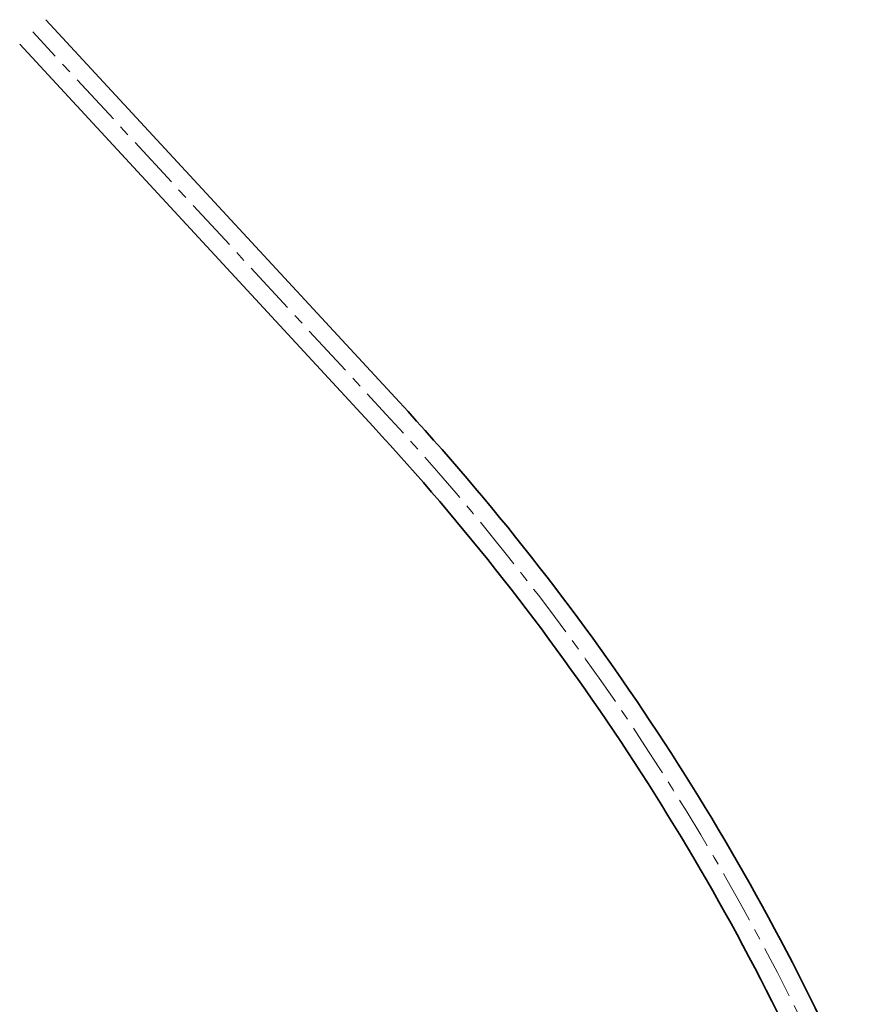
# Model space of a CAD drawing. Header units: metres. Extents: x 228628 to 230733, y 593242 to 595543.
# Tile 71 of 71: x 229672 to 229830, y 595359 to 595543. Entities that reach past the tile are written whole.
import ezdxf

# ---------------------------------------------------------------- set-up
doc = ezdxf.new("R2010")
doc.units = ezdxf.units.M
doc.linetypes.add('AM-AS', pattern=[16, 10, -2, 2, -2])
doc.layers.add('N-WE-AM-AS-G', color=10, linetype='AM-AS', lineweight=18)
doc.layers.add('N-WE-VH-KANTVERHARDING-G', color=210, linetype='Continuous', lineweight=35)

msp = doc.modelspace()

# ---------------------------------------------------------------- linework, layer by layer
at = {"layer": 'N-WE-AM-AS-G', "flags": 128}
msp.add_lwpolyline([(229829.7146297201, 595331.137413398), (229826.7595329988, 595337.8542351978, 0.0830514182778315), (229740.8499280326, 595468.9254937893), (229674.7370731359, 595540.4767458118)], format="xyb", dxfattribs=at)
at = {"layer": 'N-WE-VH-KANTVERHARDING-G'}
for points in [[(229827.2267906, 595345.0060134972, 0.07970639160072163), (229743.310395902, 595471.198948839), (229677.1975410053, 595542.7502008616)], [(229821.1225287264, 595342.2440649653, 0.07969616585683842), (229738.3894601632, 595466.6520387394), (229672.2766052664, 595538.2032907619)]]:
    msp.add_lwpolyline(points, format="xyb", dxfattribs=at)

doc.saveas('drawing.dxf')
